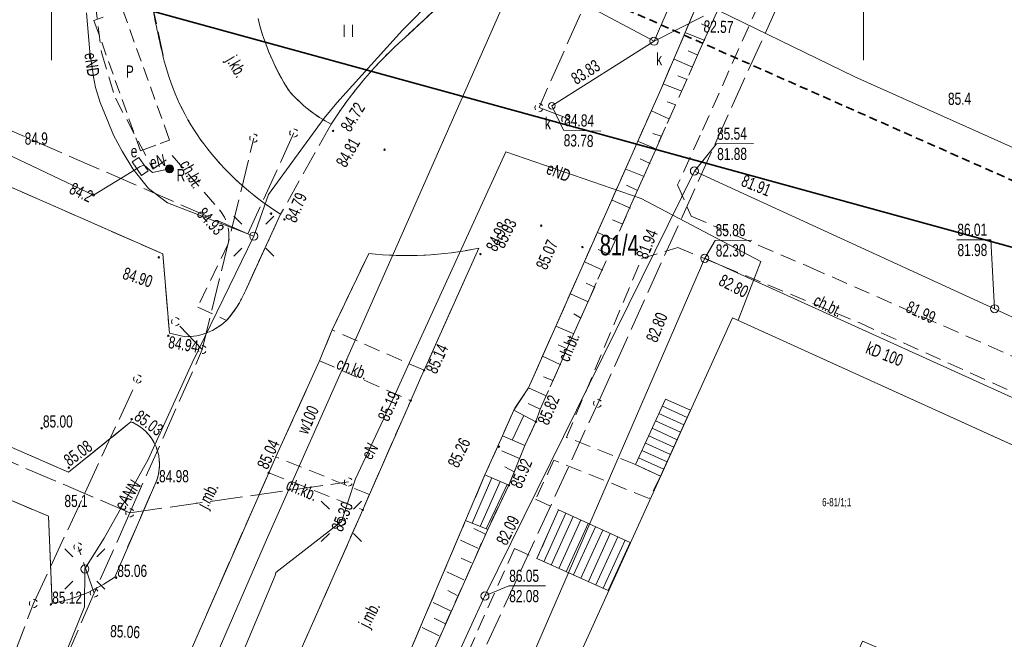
# Model space of a CAD drawing. Header units: metres. Extents: x -1013 to 1493497, y -5789518 to 1032.
# Tile 14 of 73: x -104 to -43, y -23 to 15. Entities that reach past the tile are written whole.
import ezdxf
from ezdxf.xclip import XClip

# ---------------------------------------------------------------- set-up
doc = ezdxf.new("R2010")
doc.units = ezdxf.units.M
doc.header["$MEASUREMENT"] = 0
doc.header["$XCLIPFRAME"] = 0
for name, pattern in [('2_BUBZ02', [1.75, 1.25, -0.5]), ('2_KTCR02', [1.5, 1, -0.5]), ('2_KTJZ01', [2, 1.5, -0.5]), ('2_PTTU', [1.5, 1, -0.5]), ('4_SUPE_P_01', [2.5, 2, -0.5]), ('4_SUPK_P_01', [2.5, 2, -0.5]), ('Przerywana długa', [0.78, 0.5, -0.28])]:
    doc.linetypes.add(name, pattern=pattern)
doc.layers.add('700-L Mapa 1_100 dwg', color=7, linetype='Continuous')
doc.layers.add('711-L Wymiary opisy', color=7, linetype='Continuous')
for name, color, linetype, lineweight in [('703-L Płaszczyzny podejścia 2D3', 152, 'Continuous', 30), ('703-L Płaszczyzny podejścia 2D38', 171, 'Continuous', 35), ('711-L Wymiary opisy1', 7, 'Continuous', 13), ('713-L Obiekty-budynki1', 7, 'Continuous', 13), ('ex_02_DXF_MZ_500_4_BUBZ_D_L_17', 9, 'Continuous', 18), ('ex_02_DXF_MZ_500_4_BUIB_E_T_37', 9, 'Continuous', 18), ('ex_02_DXF_MZ_500_4_BUIB_E_T_57', 9, 'Continuous', 18), ('ex_02_DXF_MZ_500_4_BUIB_L_97', 9, 'Continuous', 18), ('ex_02_DXF_MZ_500_4_BUIB_T_17', 9, 'Continuous', 18), ('ex_02_DXF_MZ_500_4_EGBB_L_17', 9, 'Continuous', 18), ('ex_02_DXF_MZ_500_4_EGBC_L_07', 9, 'Continuous', 18), ('ex_02_DXF_MZ_500_4_EGBE_L_37', 9, 'Continuous', 18), ('ex_02_DXF_MZ_500_4_K1_BDOT_T_117', 9, 'Continuous', 18), ('ex_02_DXF_MZ_500_4_K1_EGIB_T_17', 9, 'Continuous', 18), ('ex_02_DXF_MZ_500_4_KTCR_D_L_17', 9, 'Continuous', 18), ('ex_02_DXF_MZ_500_4_KTCR_E_T_17', 9, 'Continuous', 18), ('ex_02_DXF_MZ_500_4_KTCR_L_17', 9, 'Continuous', 18), ('ex_02_DXF_MZ_500_4_KTJZ_D_L_07', 9, 'Continuous', 18), ('ex_02_DXF_MZ_500_4_KTJZ_E_T_07', 9, 'Continuous', 18), ('ex_02_DXF_MZ_500_4_KTJZ_L_07', 9, 'Continuous', 18), ('ex_02_DXF_MZ_500_4_KTKR_D_L_07', 9, 'Continuous', 18), ('ex_02_DXF_MZ_500_4_KTKR_L_07', 9, 'Continuous', 18), ('ex_02_DXF_MZ_500_4_KTOK_L_57', 9, 'Continuous', 18), ('ex_02_DXF_MZ_500_4_Numery_dzialek7', 9, 'Continuous', 18), ('ex_02_DXF_MZ_500_4_Podzial_sekcyjny_krzyze7', 9, 'Continuous', 18), ('ex_02_DXF_MZ_500_4_PTTU_L_27', 9, 'Continuous', 18), ('ex_02_DXF_MZ_500_4_RTPW_T_07', 9, 'Continuous', 18), ('ex_02_DXF_MZ_500_4_RTPW_T_17', 9, 'Continuous', 18), ('ex_02_DXF_MZ_500_4_SUPE_D_L_31', 9, 'Continuous', 18), ('ex_02_DXF_MZ_500_4_SUPE_E_T_31', 9, 'Continuous', 18), ('ex_02_DXF_MZ_500_4_SUPE_L_31', 9, 'Continuous', 18), ('ex_02_DXF_MZ_500_4_SUPK_D_L_034', 9, 'Continuous', 18), ('ex_02_DXF_MZ_500_4_SUPK_D_L_434', 9, 'Continuous', 18), ('ex_02_DXF_MZ_500_4_SUPK_E_T_434', 9, 'Continuous', 18), ('ex_02_DXF_MZ_500_4_SUPM_T_07', 9, 'Continuous', 18), ('ex_02_DXF_MZ_500_4_SUPP_L_21', 9, 'Continuous', 18), ('ex_02_DXF_MZ_500_4_SUPP_L_434', 9, 'Continuous', 18), ('ex_02_DXF_MZ_500_4_SUPS_T_434', 9, 'Continuous', 18), ('ex_02_DXF_MZ_500_4_SUPW_D_L_05', 9, 'Continuous', 18), ('ex_02_DXF_MZ_500_4_SUPW_E_T_05', 9, 'Continuous', 18), ('ex_02_DXF_MZ_500_4_SUSM_D_T_07', 9, 'Continuous', 18), ('ex_02_DXF_MZ_500_4_SUSM_D_T_37', 9, 'Continuous', 18), ('ex_02_DXF_MZ_500_4_SUTE_T_01', 9, 'Continuous', 18), ('ex_02_DXF_MZ_500_4_SUTK_T_034', 9, 'Continuous', 18), ('ex_02_DXF_MZ_500_4_SUUE_E_T_27', 9, 'Continuous', 18), ('ex_02_DXF_MZ_500_4_SUUE_T_37', 9, 'Continuous', 18), ('ex_02_DXF_MZ_500_4_SUUK_D_T_234', 9, 'Continuous', 18), ('ex_02_DXF_MZ_500_4_SUUK_E_T_934', 9, 'Continuous', 18)]:
    doc.layers.add(name, color=color, linetype=linetype, lineweight=lineweight)
doc.styles.add('STYL_AUTOMATYCZNY_2', font='arial.ttf')
doc.styles.add('STYL_AUTOMATYCZNY_4', font='arial.ttf', dxfattribs={"width": 0.7})
doc.dimstyles.new('STYL_AUTOMATYCZNY__3', dxfattribs={"dimtxt": 0.25, "dimasz": 0.183575, "dimexe": 0.18, "dimexo": 0.04, "dimgap": 0, "dimtad": 1, "dimzin": 0, "dimdsep": 46, "dimtxsty": 'STYL_AUTOMATYCZNY_2', "dimblk": 'ARROWHEAD_8', "dimblk1": 'ARROWHEAD_8', "dimblk2": 'ARROWHEAD_8', "dimcen": 0.09, "dimclrd": 7, "dimclre": 7, "dimclrt": 7, "dimazin": 0, "dimtfac": 1, "dimtdec": 4, "dimtmove": 2, "dimatfit": 3, "dimfxl": 1, "dimtolj": 1, "dimtzin": 0, "dimarcsym": 0})

# ---------------------------------------------------------------- blocks, each defined once
blk = doc.blocks.new('*D60')
at = {"layer": '711-L Wymiary opisy1', "color": 7, "linetype": 'Continuous', "lineweight": 13}
for p, q in [((-23.688, -3.688), (-23.815, -3.738)), ((-23.688, -3.688), (-23.638, -3.815)), ((-23.983, -4.516), (-24.05, -4.396)), ((-23.983, -4.516), (-23.864, -4.449))]:
    blk.add_line(p, q, dxfattribs=at)
blk.add_arc((-18.286, -6.082), 5.908, 156.10081, 164.63157, dxfattribs=at)
at = {"layer": '711-L Wymiary opisy1', "color": 7, "lineweight": 13, "insert": (-25.573, -3.532), "char_height": 0.25, "attachment_point": 7, "rotation": 336.10081, "style": 'STYL_AUTOMATYCZNY_2'}
blk.add_mtext('\\A1;{\\pql;\\fArial|b0|i0|c238|p0;\\W1.000000;8,53°/15%}', dxfattribs=at)
blk = doc.blocks.new('ARROWHEAD_8')
at = {"color": 0, "linetype": 'Continuous', "lineweight": 0}
blk.add_line((0, 0), (-1, 0), dxfattribs=at)
at = {"color": 0, "linetype": 'Continuous', "lineweight": 0, "flags": 128}
blk.add_lwpolyline([(-0.525, 0.525), (0, 0), (-0.525, -0.525)], dxfattribs=at)
blk = doc.blocks.new('Rysunek_1_4', base_point=(-51.91, -72.413))
at = {"layer": 'ex_02_DXF_MZ_500_4_BUBZ_D_L_17', "color": 9, "linetype": '2_BUBZ02', "lineweight": 18}
for p, q in [((-71.816, -9.321), (-54.683, 29.226)), ((-72.08, -10.097), (-71.816, -9.321))]:
    blk.add_line(p, q, dxfattribs=at)
at = {"layer": 'ex_02_DXF_MZ_500_4_BUBZ_D_L_17', "color": 9, "linetype": 'Continuous', "lineweight": 18}
for p, q in [((-61.42, 14.175), (-61.899, 14.411)), ((-61.687, 13.373), (-62.849, 13.859)), ((-62.123, 12.484), (-62.704, 12.735)), ((-62.442, 11.732), (-63.57, 12.235)), ((-62.777, 10.98), (-63.341, 11.198)), ((-63.096, 10.263), (-64.206, 10.681)), ((-63.465, 9.425), (-63.994, 9.609)), ((-63.902, 8.553), (-64.961, 9.04)), ((-64.371, 7.477), (-64.883, 7.644)), ((-64.655, 6.691), (-65.766, 7.16)), ((-65.058, 5.802), (-65.656, 6.088)), ((-65.427, 4.999), (-66.554, 5.451)), ((-65.83, 4.145), (-66.496, 4.464)), ((-66.265, 3.051), (-67.393, 3.554)), ((-66.735, 2.077), (-67.367, 2.328)), ((-67.205, 1.086), (-68.281, 1.555)), ((-67.556, 0.197), (-68.257, 0.499)), ((-67.959, -0.76), (-69.052, -0.273)), ((-68.445, -1.819), (-68.992, -1.567)), ((-68.865, -2.708), (-69.958, -2.222)), ((-69.335, -3.699), (-69.745, -3.464)), ((-69.754, -4.69), (-70.864, -4.204)), ((-70.156, -5.613), (-70.72, -5.362)), ((-70.558, -6.587), (-71.686, -6.067)), ((-71.045, -7.561), (-71.609, -7.327)), ((-71.447, -8.501), (-72.541, -8.015)), ((-71.816, -9.321), (-72.568, -8.986)), ((-73.087, -12.366), (-74.178, -11.898)), ((-73.75, -14.007), (-72.76, -11.557)), ((-73.415, -13.178), (-73.996, -12.876)), ((-87.419, -44.514), (-75.05, -16.727)), ((-75.234, -17), (-75.908, -16.674)), ((-75.665, -17.876), (-76.728, -17.39)), ((-76.052, -18.794), (-76.693, -18.49)), ((-76.524, -19.83), (-77.56, -19.337)), ((-76.921, -20.795), (-77.509, -20.499)), ((-77.341, -21.743), (-78.413, -21.233)), ((-77.681, -22.517), (-78.355, -22.196)), ((-78.028, -23.291), (-79.085, -22.772))]:
    blk.add_line(p, q, dxfattribs=at)
at = {"layer": 'ex_02_DXF_MZ_500_4_BUIB_L_97', "color": 9, "linetype": 'Continuous', "lineweight": 18}
for p, q in [((-97.227, 14.457), (-97.51, 15.243)), ((-98.73, 14.804), (-99.29, 14.603)), ((-99.29, 14.603), (-98.953, 13.661)), ((-96.804, 13.279), (-97.086, 14.065)), ((-98.813, 13.268), (-98.533, 12.483)), ((-96.38, 12.101), (-96.663, 12.887)), ((-98.393, 12.09), (-98.112, 11.305)), ((-95.956, 10.923), (-96.239, 11.708)), ((-97.972, 10.912), (-97.692, 10.127)), ((-95.533, 9.745), (-95.815, 10.53)), ((-97.551, 9.734), (-97.271, 8.949)), ((-95.109, 8.567), (-95.392, 9.352)), ((-97.131, 8.556), (-96.85, 7.771)), ((-94.63, 7.233), (-94.968, 8.174)), ((-96.71, 7.378), (-96.43, 6.593)), ((-96.43, 6.593), (-95.488, 6.928)), ((-95.202, 7.03), (-94.63, 7.233))]:
    blk.add_line(p, q, dxfattribs=at)
at = {"layer": 'ex_02_DXF_MZ_500_4_BUIB_T_17', "color": 9, "linetype": 'Continuous', "lineweight": 18}
for radius in [0.25, 0.225, 0.2, 0.2, 0.175, 0.175, 0.15, 0.15, 0.125, 0.125, 0.1, 0.1, 0.075, 0.075, 0.05, 0.05, 0.025, 0.025, 0.00715, 0.00715]:
    blk.add_circle((-94.64, 5.473), radius, dxfattribs=at)
at = {"layer": 'ex_02_DXF_MZ_500_4_EGBB_L_17', "color": 9, "linetype": 'Continuous', "lineweight": 18}
for p, q in [((-83.59, -55.797), (-59.98, -3.697)), ((-59.98, -3.697), (-7.85, -27.397))]:
    blk.add_line(p, q, dxfattribs=at)
at = {"layer": 'ex_02_DXF_MZ_500_4_EGBC_L_07', "color": 9, "linetype": 'Continuous', "lineweight": 18}
for p, q in [((-83.59, -55.797), (-59.98, -3.697)), ((-59.98, -3.697), (-7.85, -27.397))]:
    blk.add_line(p, q, dxfattribs=at)
at = {"layer": 'ex_02_DXF_MZ_500_4_EGBE_L_37', "color": 9, "linetype": 'Continuous', "lineweight": 18}
for p, q in [((-64.103, -8.715), (-65.955, -12.735)), ((-62.558, -9.381), (-64.103, -8.715)), ((-62.971, -10.292), (-64.508, -9.595)), ((-64.406, -13.456), (-62.558, -9.381)), ((-62.764, -9.837), (-64.299, -9.141)), ((-62.558, -9.381), (-62.558, -9.381)), ((-63.177, -10.747), (-64.718, -10.049)), ((-63.384, -11.203), (-64.927, -10.503)), ((-63.797, -12.113), (-65.345, -11.411)), ((-63.59, -11.658), (-65.136, -10.957)), ((-64.003, -12.569), (-65.555, -11.865)), ((-64.21, -13.024), (-65.764, -12.319)), ((-65.955, -12.735), (-64.406, -13.456)), ((-72.02, -18.527), (-70.69, -15.527)), ((-70.235, -15.734), (-71.591, -18.719)), ((-70.69, -15.527), (-70.69, -15.527)), ((-70.69, -15.527), (-66.29, -17.527)), ((-69.779, -15.941), (-71.135, -18.923)), ((-69.324, -16.148), (-70.678, -19.127)), ((-68.869, -16.355), (-70.222, -19.332)), ((-68.414, -16.562), (-69.766, -19.536)), ((-67.959, -16.769), (-69.309, -19.74)), ((-67.503, -16.975), (-68.853, -19.944)), ((-67.048, -17.182), (-68.397, -20.148)), ((-66.593, -17.389), (-67.94, -20.353)), ((-66.29, -17.527), (-67.64, -20.487)), ((-67.64, -20.487), (-72.02, -18.527))]:
    blk.add_line(p, q, dxfattribs=at)
at = {"layer": 'ex_02_DXF_MZ_500_4_K1_BDOT_T_117', "color": 9, "linetype": 'Continuous', "lineweight": 18}
for p, q in [((-83.891, 13.602), (-83.891, 14.352)), ((-83.366, 13.602), (-83.366, 14.352))]:
    blk.add_line(p, q, dxfattribs=at)
at = {"layer": 'ex_02_DXF_MZ_500_4_KTCR_D_L_17', "color": 9, "linetype": '2_KTCR02', "lineweight": 18}
for p, q in [((-50.422, 33.426), (-61.961, 7.553)), ((-71.816, -9.321), (-54.683, 29.226)), ((-61.961, 7.553), (-63.36, 4.483)), ((-94.48, 6.293), (-91.568, 2.96)), ((-63.36, 4.483), (-62.526, 2.558)), ((-87.805, 2.684), (-89.964, -2.033)), ((-62.526, 2.558), (-55.224, -0.581)), ((-91.034, 0.855), (-92.901, -3.039)), ((-65.578, -0.043), (-63.343, 0.634)), ((-63.343, 0.634), (-52.19, -3.998)), ((-70.195, -11.058), (-65.578, -0.043)), ((-55.224, -0.581), (-24.366, -14.145)), ((-92.901, -3.039), (-91.131, -3.858)), ((-52.19, -3.998), (-39.327, -9.795)), ((-65.955, -12.735), (-70.195, -11.058)), ((-70.973, -12.466), (-72.1, -14.877)), ((-65.113, -14.823), (-70.973, -12.466)), ((-65.955, -12.735), (-64.406, -13.456)), ((-64.406, -13.456), (-65.113, -14.823)), ((-72.1, -14.877), (-70.69, -15.527)), ((-70.69, -15.527), (-72.02, -18.527)), ((-87.419, -44.514), (-75.05, -16.727)), ((-73.41, -17.907), (-76.56, -24.977)), ((-73.41, -17.907), (-72.02, -18.527))]:
    blk.add_line(p, q, dxfattribs=at)
for centre, radius, start, end in [((-38.4, 26.122), 58.269, 190.13076, 193.91038), ((-80.677, 15.781), 14.746, 194.39848, 216.49532), ((-78.62, 17.46), 17.398, 216.91226, 238.13515), ((-93.49, 1.352), 2.506, 348.56533, 39.92146), ((-95.858, 0.449), 6.395, 317.66025, 337.16586)]:
    blk.add_arc(centre, radius, start, end, dxfattribs=at)
at = {"layer": 'ex_02_DXF_MZ_500_4_KTCR_L_17', "color": 9, "linetype": '2_KTCR02', "lineweight": 18}
for p, q in [((-99.22, 15.733), (-98.81, 12.573)), ((-98.81, 12.573), (-97.97, 9.833)), ((-97.97, 9.833), (-95.66, 5.453)), ((-95.66, 5.453), (-94.48, 6.293)), ((-84.62, -4.447), (-85.4, -6.347)), ((-78.96, -6.927), (-84.62, -4.447)), ((-85.4, -6.347), (-79.79, -8.797)), ((-79.79, -8.797), (-78.96, -6.927)), ((-71.816, -9.321), (-72.08, -10.097)), ((-72.08, -10.097), (-72.76, -11.557)), ((-72.76, -11.557), (-73.75, -14.007)), ((-88.09, -12.267), (-88.53, -13.237)), ((-82.33, -14.577), (-88.09, -12.267)), ((-88.53, -13.237), (-82.74, -15.527)), ((-73.75, -14.007), (-75.05, -16.727)), ((-82.74, -15.527), (-82.33, -14.577))]:
    blk.add_line(p, q, dxfattribs=at)
at = {"layer": 'ex_02_DXF_MZ_500_4_KTJZ_D_L_07', "color": 9, "linetype": '2_KTJZ01', "lineweight": 18}
for p, q in [((-64.401, 10.351), (-59.51, 21.768)), ((-80.159, 13.54), (-73.71, 19.563)), ((-95.76, 15.873), (-94.959, 12.114)), ((-72.54, -8.017), (-64.401, 10.351)), ((-84.683, 8.223), (-87.805, 2.684)), ((-89.964, -2.033), (-87.805, 2.684)), ((-84.62, -4.447), (-82.373, 0.265)), ((-75.602, 0.591), (-78.96, -6.927)), ((-94.64, -4.647), (-93.653, -4.862)), ((-83.632, -33.177), (-76.41, -16.187))]:
    blk.add_line(p, q, dxfattribs=at)
for centre, radius, start, end in [((-74.995, 18.176), 14.603, 193.93711, 212.73235), ((-63.534, -5.188), 25.043, 131.5967, 147.62054), ((-80.677, 15.781), 14.746, 194.39848, 216.49532), ((-80.629, 16.008), 8.777, 220.7346, 242.49031), ((-78.62, 17.46), 17.398, 216.91226, 238.13515), ((-79.983, 21.133), 21.004, 263.46485, 282.03984), ((-95.858, 0.449), 6.395, 317.43433, 337.16547), ((-93.622, -1.262), 3.6, 269.50329, 313.41035)]:
    blk.add_arc(centre, radius, start, end, dxfattribs=at)
at = {"layer": 'ex_02_DXF_MZ_500_4_KTJZ_L_07', "color": 9, "linetype": '2_KTJZ01', "lineweight": 18}
for p, q in [((-118.34, 10.493), (-95.05, 0.233)), ((-95.05, 0.233), (-94.64, -4.647)), ((-134, -2.477), (-102.085, -15.91)), ((-100.85, -13.197), (-124.23, -3.087)), ((-84.62, -4.447), (-85.4, -6.347)), ((-85.4, -6.347), (-88.09, -12.267)), ((-79.79, -8.797), (-78.96, -6.927)), ((-72.54, -8.017), (-73.45, -9.387)), ((-82.33, -14.577), (-79.79, -8.797)), ((-73.45, -9.387), (-74.14, -10.977)), ((-97.01, -10.097), (-100.85, -13.197)), ((-74.14, -10.977), (-75.22, -13.377)), ((-88.09, -12.267), (-88.53, -13.237)), ((-88.53, -13.237), (-95.53, -29.207)), ((-98.01, -19.667), (-95.48, -13.837)), ((-75.22, -13.377), (-76.41, -16.187)), ((-82.74, -15.527), (-82.33, -14.577)), ((-89.96, -31.847), (-82.74, -15.527)), ((-102.085, -15.91), (-101.87, -21.287))]:
    blk.add_line(p, q, dxfattribs=at)
for centre, radius, start, end in [((-98.091, -12.722), 2.839, 336.88514, 67.61291), ((-103.593, -11.772), 9.67, 280.26602, 305.2685)]:
    blk.add_arc(centre, radius, start, end, dxfattribs=at)
at = {"layer": 'ex_02_DXF_MZ_500_4_KTKR_D_L_07', "color": 9, "linetype": 'Continuous', "lineweight": 18}
for p, q in [((-59.51, 21.768), (-64.401, 10.351)), ((-80.159, 13.54), (-73.71, 19.563)), ((-64.401, 10.351), (-72.54, -8.017)), ((-87.805, 2.684), (-89.964, -2.033)), ((-84.62, -4.447), (-82.373, 0.265)), ((-75.602, 0.591), (-78.96, -6.927)), ((-93.653, -4.862), (-94.64, -4.647)), ((-72.54, -8.017), (-73.45, -9.387)), ((-74.14, -10.977), (-75.22, -13.377)), ((-76.41, -16.187), (-83.632, -33.177))]:
    blk.add_line(p, q, dxfattribs=at)
for centre, radius, start, end in [((-38.4, 26.122), 58.269, 190.13076, 193.91038), ((-74.995, 18.176), 14.603, 193.93711, 212.73235), ((-63.534, -5.188), 25.043, 131.5967, 147.62054), ((-80.677, 15.781), 14.746, 194.39848, 216.49532), ((-80.629, 16.008), 8.777, 220.7346, 242.49031), ((-78.62, 17.46), 17.398, 216.91226, 238.13515), ((-79.983, 21.133), 21.004, 263.46485, 282.03984), ((-95.858, 0.449), 6.395, 317.43433, 337.16547), ((-93.622, -1.262), 3.6, 269.50329, 313.41035)]:
    blk.add_arc(centre, radius, start, end, dxfattribs=at)
at = {"layer": 'ex_02_DXF_MZ_500_4_KTKR_L_07', "color": 9, "linetype": 'Continuous', "lineweight": 18}
for p, q in [((-95.05, 0.233), (-118.34, 10.493)), ((-94.64, -4.647), (-95.05, 0.233)), ((-102.085, -15.91), (-134, -2.477)), ((-124.23, -3.087), (-100.85, -13.197)), ((-88.09, -12.267), (-85.4, -6.347)), ((-79.79, -8.797), (-82.33, -14.577)), ((-100.85, -13.197), (-97.01, -10.097)), ((-95.53, -29.207), (-88.53, -13.237)), ((-95.48, -13.837), (-98.01, -19.667)), ((-82.74, -15.527), (-89.96, -31.847)), ((-101.87, -21.287), (-102.085, -15.91))]:
    blk.add_line(p, q, dxfattribs=at)
for centre, radius, start, end in [((-98.091, -12.722), 2.839, 336.88514, 67.61291), ((-103.593, -11.772), 9.67, 280.26602, 305.2685)]:
    blk.add_arc(centre, radius, start, end, dxfattribs=at)
at = {"layer": 'ex_02_DXF_MZ_500_4_KTOK_L_57', "color": 9, "linetype": 'Continuous', "lineweight": 18}
for p, q in [((-74.14, -10.977), (-73.45, -9.387)), ((-72.08, -10.097), (-73.45, -9.387)), ((-73.541, -11.229), (-72.826, -9.711)), ((-72.76, -11.557), (-72.08, -10.097)), ((-72.76, -11.557), (-74.14, -10.977)), ((-76.41, -16.187), (-75.22, -13.377)), ((-75.997, -16.351), (-74.797, -13.558)), ((-75.515, -16.542), (-74.288, -13.776)), ((-73.75, -14.007), (-75.22, -13.377)), ((-75.136, -16.693), (-73.857, -13.961)), ((-73.75, -14.007), (-75.05, -16.727)), ((-75.05, -16.727), (-76.41, -16.187))]:
    blk.add_line(p, q, dxfattribs=at)
at = {"layer": 'ex_02_DXF_MZ_500_4_Podzial_sekcyjny_krzyze7', "color": 9, "linetype": 'Continuous', "lineweight": 18}
for p, q in [((-101.91, 12.173), (-101.91, 17.173)), ((-51.91, 12.173), (-51.91, 17.173))]:
    blk.add_line(p, q, dxfattribs=at)
at = {"layer": 'ex_02_DXF_MZ_500_4_PTTU_L_27', "color": 9, "linetype": '2_PTTU', "lineweight": 18}
blk.add_line((-73.71, 19.563), (-80.159, 13.54), dxfattribs=at)
for centre, radius, start, end in [((-75.185, 18.089), 14.396, 193.50074, 212.67936), ((-63.534, -5.188), 25.043, 131.5967, 147.62054), ((-80.75, 15.832), 8.565, 220.09093, 242.66447)]:
    blk.add_arc(centre, radius, start, end, dxfattribs=at)
at = {"layer": 'ex_02_DXF_MZ_500_4_RTPW_T_17', "color": 9, "linetype": 'Continuous', "lineweight": 18}
for centre in [(-84.564, 7.809), (-81.397, 6.654), (-88.389, 2.714), (-87.561, 2.361), (-71.755, 1.975), (-69.219, 0.653), (-95.3, 0.023), (-75.495, 0.226), (-94.71, -4.807), (-78.96, -6.927), (-79.79, -8.797), (-96.97, -9.947), (-72.08, -10.097), (-102.51, -10.497), (-74.361, -11.631), (-100.84, -12.927), (-88.53, -13.237), (-95.36, -13.867), (-73.75, -14.007), (-82.74, -15.527), (-97.93, -19.697), (-101.94, -21.347)]:
    blk.add_circle(centre, 0.045, dxfattribs=at)
at = {"layer": 'ex_02_DXF_MZ_500_4_SUPE_D_L_31', "color": 9, "linetype": 'Continuous', "lineweight": 18}
for p, q in [((-72.285, 22.172), (-80.298, 14.014)), ((-99.551, 12.689), (-99.757, 15.078)), ((-80.298, 14.014), (-84.327, 9.546)), ((-99.32, 11.14), (-99.551, 12.689)), ((-99.185, 10.481), (-99.32, 11.14)), ((-98.908, 9.553), (-99.185, 10.481)), ((-98.471, 8.516), (-98.908, 9.553)), ((-84.327, 9.546), (-85.121, 8.59)), ((-98.084, 7.549), (-98.471, 8.516)), ((-85.121, 8.59), (-88.548, 3.885)), ((-97.547, 6.572), (-98.084, 7.549)), ((-96.89, 5.477), (-97.547, 6.572)), ((-79.874, -6.454), (-73.925, 6.519)), ((-73.925, 6.519), (-65.604, 3.657)), ((-95.931, 4.264), (-96.89, 5.477)), ((-94.765, 3.382), (-95.931, 4.264)), ((-88.548, 3.885), (-89.45, 1.329)), ((-65.604, 3.657), (-58.246, -0.222)), ((-89.45, 1.329), (-94.765, 3.382)), ((-89.45, 1.329), (-93.245, -6.479)), ((-58.246, -0.222), (-59.631, -3.852)), ((-93.245, -6.479), (-95.944, -12.418)), ((-80.839, -8.631), (-79.874, -6.454)), ((-83.194, -13.618), (-80.839, -8.631)), ((-95.944, -12.418), (-98.65, -17.278)), ((-84.056, -16.235), (-83.194, -13.618)), ((-88.094, -19.373), (-84.056, -16.235)), ((-98.65, -17.278), (-99.847, -19.166)), ((-99.847, -19.166), (-99.88, -21.507)), ((-88.123, -19.564), (-88.094, -19.373)), ((-93.848, -33.165), (-88.123, -19.564)), ((-99.88, -21.507), (-102.848, -28.888))]:
    blk.add_line(p, q, dxfattribs=at)
at = {"layer": 'ex_02_DXF_MZ_500_4_SUPE_L_31', "color": 9, "linetype": 'Continuous', "lineweight": 18}
for p, q in [((-99.31, 3.863), (-107.16, 7.573)), ((-96.57, 5.543), (-99.31, 3.863)), ((-96.443, 5.626), (-96.57, 5.543)), ((-96.2, 5.703), (-96.443, 5.626)), ((-95.69, 5.255), (-96.2, 5.703)), ((-94.64, 5.473), (-95.69, 5.255))]:
    blk.add_line(p, q, dxfattribs=at)
at = {"layer": 'ex_02_DXF_MZ_500_4_SUPK_D_L_034', "color": 9, "linetype": 'Continuous', "lineweight": 18}
blk.add_circle((-71.105, 9.349), 0.204, dxfattribs=at)
at = {"layer": 'ex_02_DXF_MZ_500_4_SUPK_D_L_434', "color": 9, "linetype": 'Continuous', "lineweight": 18}
for p, q in [((-64.812, 13.333), (-57.844, 29.364)), ((-74.339, 18.427), (-64.812, 13.333)), ((-64.812, 13.333), (-71.105, 9.349)), ((-75.22, -20.827), (-62.326, 5.34)), ((-62.326, 5.34), (-43.845, -3.141)), ((-62.31, 0.21), (-62.33, 0.21)), ((-81.695, -46.191), (-61.688, -0.036)), ((-61.688, -0.036), (-33.867, -12.631)), ((-43.845, -3.141), (-25.863, -11.665)), ((-75.22, -20.827), (-81.06, -33.447))]:
    blk.add_line(p, q, dxfattribs=at)
at = {"layer": 'ex_02_DXF_MZ_500_4_SUPM_T_07', "color": 9, "linetype": 'Continuous', "lineweight": 18}
for centre, start, end in [((-86.98, 7.683), 30.0857, 90.18047), ((-86.98, 7.683), 149.40637, 210.48089), ((-86.98, 7.683), 269.33329, 330.34124), ((-96.596, -7.465), 30.0857, 90.18047), ((-96.596, -7.465), 149.40637, 210.48089), ((-96.596, -7.465), 269.33329, 330.34124), ((-68.283, -8.963), 149.40637, 210.48089), ((-68.283, -8.963), 269.33329, 330.34124), ((-68.283, -8.963), 30.0857, 90.18047), ((-103.01, -21.287), 149.40637, 210.48089), ((-103.01, -21.287), 30.0857, 90.18047), ((-103.01, -21.287), 269.33329, 330.34124)]:
    blk.add_arc(centre, 0.25, start, end, dxfattribs=at)
at = {"layer": 'ex_02_DXF_MZ_500_4_SUPP_L_21', "color": 9, "linetype": '4_SUPE_P_01', "lineweight": 18}
for p, q in [((-68.28, -8.967), (-56.799, 16.412)), ((-89.808, 1.467), (-104.47, 7.853)), ((-86.98, 7.683), (-89.808, 1.467)), ((-103.01, -21.292), (-96.598, -7.486)), ((-75.1, -23.797), (-68.28, -8.967)), ((-106.94, -31.58), (-103.01, -21.292))]:
    blk.add_line(p, q, dxfattribs=at)
at = {"layer": 'ex_02_DXF_MZ_500_4_SUPP_L_434', "color": 9, "linetype": '4_SUPK_P_01', "lineweight": 18}
for p, q in [((-68.33, 17.293), (-71.89, 9.243)), ((-71.89, 9.243), (-70.014, 8.533)), ((-92.621, -5.655), (-89.45, 7.363)), ((-92.621, -5.655), (-94.26, -3.937)), ((-97.08, -15.707), (-92.621, -5.655)), ((-110.37, -10.017), (-97.08, -15.707)), ((-97.08, -15.707), (-83.62, -13.807)), ((-97.08, -15.707), (-99.266, -20.648)), ((-99.266, -20.648), (-100.269, -17.809)), ((-99.266, -20.648), (-101.069, -24.771))]:
    blk.add_line(p, q, dxfattribs=at)
at = {"layer": 'ex_02_DXF_MZ_500_4_SUPS_T_434', "color": 9, "linetype": 'Continuous', "lineweight": 18}
for centre, start, end in [((-71.89, 9.243), 149.40637, 210.48089), ((-71.89, 9.243), 269.33329, 330.34124), ((-71.89, 9.243), 30.0857, 90.18047), ((-70.24, 8.523), 149.40637, 210.48089), ((-70.24, 8.523), 30.0857, 90.18047), ((-70.24, 8.523), 269.33329, 330.34124), ((-89.45, 7.363), 149.40637, 210.48089), ((-89.45, 7.363), 30.0857, 90.18047), ((-89.45, 7.363), 269.33329, 330.34124), ((-94.26, -3.937), 149.40637, 210.48089), ((-94.26, -3.937), 269.33329, 330.34124), ((-94.26, -3.937), 30.0857, 90.18047), ((-92.621, -5.655), 30.0857, 90.18047), ((-92.621, -5.655), 149.40637, 210.48089), ((-92.621, -5.655), 269.33329, 330.34124), ((-83.62, -13.807), 149.40637, 210.48089), ((-83.62, -13.807), 269.33329, 330.34124), ((-83.62, -13.807), 30.0857, 90.18047), ((-97.08, -15.707), 149.40637, 210.48089), ((-97.08, -15.707), 30.0857, 90.18047), ((-97.08, -15.707), 269.33329, 330.34124), ((-100.269, -17.809), 30.0857, 90.18047), ((-100.269, -17.809), 149.40637, 210.48089), ((-100.269, -17.809), 269.33329, 330.34124), ((-99.266, -20.648), 149.40637, 210.48089), ((-99.266, -20.648), 30.0857, 90.18047), ((-99.267, -20.648), 269.33329, 330.34124)]:
    blk.add_arc(centre, 0.25, start, end, dxfattribs=at)
at = {"layer": 'ex_02_DXF_MZ_500_4_SUPW_D_L_05', "color": 9, "linetype": 'Continuous', "lineweight": 18}
for p, q in [((-71.923, 20.524), (-77.987, 6.72)), ((-52.456, 11.14), (-62.782, 16.178)), ((-37.126, 4.277), (-52.456, 11.14)), ((-77.987, 6.72), (-83.332, -5.369)), ((-83.332, -5.369), (-88.609, -17.237)), ((-88.609, -17.237), (-94.396, -30.589))]:
    blk.add_line(p, q, dxfattribs=at)
at = {"layer": 'ex_02_DXF_MZ_500_4_SUSM_D_T_07', "color": 9, "linetype": 'Continuous', "lineweight": 18}
for p, q in [((-90.192, 2.071), (-90.687, 2.566)), ((-88.707, 2.071), (-88.212, 2.566)), ((-90.192, 0.586), (-90.687, 0.091)), ((-88.707, 0.586), (-88.212, 0.091)), ((-84.798, -15.492), (-85.293, -14.997)), ((-83.313, -15.492), (-82.818, -14.997)), ((-84.798, -16.977), (-85.293, -17.472)), ((-83.313, -16.977), (-82.818, -17.472)), ((-100.589, -18.424), (-101.084, -17.929)), ((-99.104, -18.424), (-98.609, -17.929)), ((-100.589, -19.909), (-101.084, -20.404)), ((-99.104, -19.909), (-98.609, -20.404))]:
    blk.add_line(p, q, dxfattribs=at)
at = {"layer": 'ex_02_DXF_MZ_500_4_SUSM_D_T_37', "color": 9, "linetype": 'Continuous', "lineweight": 18}
for centre in [(-89.45, 1.329), (-84.056, -16.235), (-99.847, -19.166)]:
    blk.add_circle(centre, 0.25, dxfattribs=at)
at = {"layer": 'ex_02_DXF_MZ_500_4_SUTE_T_01', "color": 9, "linetype": 'Continuous', "lineweight": 18}
blk.add_circle((-99.31, 3.863), 0.0625, dxfattribs=at)
at = {"layer": 'ex_02_DXF_MZ_500_4_SUTK_T_034', "color": 9, "linetype": 'Continuous', "lineweight": 18}
for p, q in [((-64.812, 13.333), (-61.773, 14.875)), ((-71.105, 9.349), (-70.384, 7.864)), ((-70.384, 7.864), (-68.078, 7.799)), ((-62.326, 5.34), (-60.958, 7.01)), ((-60.958, 7.01), (-58.678, 7.026)), ((-61.688, -0.036), (-61.046, 1.069)), ((-61.046, 1.069), (-58.793, 1.085)), ((-46.165, 1.093), (-44.075, 1.108)), ((-43.845, -3.141), (-44.075, 1.108)), ((-75.22, -20.827), (-73.754, -20.211)), ((-73.754, -20.211), (-71.501, -20.211))]:
    blk.add_line(p, q, dxfattribs=at)
at = {"layer": 'ex_02_DXF_MZ_500_4_SUUE_T_37', "color": 9, "linetype": 'Continuous', "lineweight": 18}
for p, q in [((-96.517, 6.181), (-96.931, 5.9)), ((-95.956, 5.353), (-96.517, 6.181)), ((-96.931, 5.9), (-96.369, 5.072)), ((-96.369, 5.072), (-95.956, 5.353))]:
    blk.add_line(p, q, dxfattribs=at)
at = {"layer": 'ex_02_DXF_MZ_500_4_SUUK_D_T_234', "color": 9, "linetype": 'Continuous', "lineweight": 18}
for centre in [(-64.812, 13.333), (-62.326, 5.34), (-61.688, -0.036), (-43.845, -3.141), (-75.22, -20.827)]:
    blk.add_circle(centre, 0.25, dxfattribs=at)
at = {"layer": 'ex_02_DXF_MZ_500_4_BUIB_E_T_37', "color": 9, "linetype": 'Continuous', "lineweight": 18, "insert": (-94.202, 5.464), "char_height": 0.75, "attachment_point": 1, "style": 'STYL_AUTOMATYCZNY_4'}
blk.add_mtext('\\A1;{\\pql;\\fArial|b0|i0|c238|p0;\\W0.700000;R}', dxfattribs=at)
at = {"layer": 'ex_02_DXF_MZ_500_4_BUIB_E_T_57', "color": 9, "linetype": 'Continuous', "lineweight": 18, "insert": (-97.324, 11.465), "char_height": 0.75, "attachment_point": 4, "style": 'STYL_AUTOMATYCZNY_4'}
blk.add_mtext('\\A1;{\\pql;\\fArial|b0|i0|c238|p0;\\W0.700000;P}', dxfattribs=at)
at = {"layer": 'ex_02_DXF_MZ_500_4_K1_EGIB_T_17', "color": 9, "linetype": 'Continuous', "lineweight": 18, "insert": (-54.462, -15.097), "char_height": 0.5, "attachment_point": 4, "style": 'STYL_AUTOMATYCZNY_4'}
blk.add_mtext('\\A1;{\\pql;\\fArial|b0|i0|c238|p0;\\W0.700000;6-81/1;1}', dxfattribs=at)
at = {"layer": 'ex_02_DXF_MZ_500_4_KTCR_E_T_17', "color": 9, "linetype": 'Continuous', "lineweight": 18, "char_height": 0.75, "attachment_point": 4, "style": 'STYL_AUTOMATYCZNY_4'}
for s, insert, rotation in [('\\A1;{\\pql;\\fArial|b0|i0|c238|p0;\\W0.700000;ch.bt.}', (-93.723, 5.931), 299.65143), ('\\A1;{\\pql;\\fArial|b0|i0|c238|p0;\\W0.700000;ch.bt.}', (-54.905, -2.562), 333.83768), ('\\A1;{\\pql;\\fArial|b0|i0|c238|p0;\\W0.700000;ch.bt.}', (-70.404, -6.324), 67.20312), ('\\A1;{\\pql;\\fArial|b0|i0|c238|p0;\\W0.700000;ch.kb.}', (-84.287, -6.463), 338.19859), ('\\A1;{\\pql;\\fArial|b0|i0|c238|p0;\\W0.700000;ch.kb.}', (-87.388, -13.911), 337.44275)]:
    blk.add_mtext(s, dxfattribs=dict(at, insert=insert, rotation=rotation))
at = {"layer": 'ex_02_DXF_MZ_500_4_KTJZ_E_T_07', "color": 9, "linetype": 'Continuous', "lineweight": 18, "char_height": 0.75, "attachment_point": 7, "style": 'STYL_AUTOMATYCZNY_4'}
for s, insert, rotation in [('\\A1;{\\pql;\\fArial|b0|i0|c238|p0;\\W0.700000;j.kb.}', (-91.372, 12.054), 300.618), ('\\A1;{\\pql;\\fArial|b0|i0|c238|p0;\\W0.700000;j.mb.}', (-92.114, -15.627), 62.7311), ('\\A1;{\\pql;\\fArial|b0|i0|c238|p0;\\W0.700000;j.mb.}', (-82.164, -22.96), 62.7311)]:
    blk.add_mtext(s, dxfattribs=dict(at, insert=insert, rotation=rotation))
at = {"layer": 'ex_02_DXF_MZ_500_4_Numery_dzialek7', "color": 9, "linetype": 'Continuous', "lineweight": 18, "insert": (-68.15, 1.407), "char_height": 1.26, "attachment_point": 1, "style": 'STYL_AUTOMATYCZNY_4'}
blk.add_mtext('\\A1;{\\pql;\\fArial|b0|i0|c238|p0;\\W0.700000;81/4}', dxfattribs=at)
at = {"layer": 'ex_02_DXF_MZ_500_4_RTPW_T_07', "color": 9, "linetype": 'Continuous', "lineweight": 18, "char_height": 0.75, "attachment_point": 1, "rotation": 0.40305, "style": 'STYL_AUTOMATYCZNY_4'}
for s, insert in [('\\A1;{\\pql;\\fArial|b0|i0|c238|p0;\\W0.700000;85.4}', (-46.719, 10.16)), ('\\A1;{\\pql;\\fArial|b0|i0|c238|p0;\\W0.700000;84.9}', (-103.556, 7.71)), ('\\A1;{\\pql;\\fArial|b0|i0|c238|p0;\\W0.700000;85.1}', (-101.109, -14.605))]:
    blk.add_mtext(s, dxfattribs=dict(at, insert=insert))
at = {"layer": 'ex_02_DXF_MZ_500_4_RTPW_T_17', "color": 9, "linetype": 'Continuous', "lineweight": 18, "char_height": 0.75, "style": 'STYL_AUTOMATYCZNY_4'}
for s, insert, attachment_point, rotation in [('\\A1;{\\pql;\\fArial|b0|i0|c238|p0;\\W0.700000;84.72}', (-84.153, 8.073), 1, 58.84139), ('\\A1;{\\pql;\\fArial|b0|i0|c238|p0;\\W0.700000;84.81}', (-84.105, 5.684), 4, 60.26182), ('\\A1;{\\pql;\\fArial|b0|i0|c238|p0;\\W0.700000;84.79}', (-87.55, 2.389), 1, 67.47103), ('\\A1;{\\pql;\\fArial|b0|i0|c238|p0;\\W0.700000;84.93}', (-92.746, 2.911), 4, 313.31712), ('\\A1;{\\pql;\\fArial|b0|i0|c238|p0;\\W0.700000;84.98}', (-75.197, 0.652), 1, 63.66345), ('\\A1;{\\pql;\\fArial|b0|i0|c238|p0;\\W0.700000;85.03}', (-74.391, 0.686), 4, 63.18705), ('\\A1;{\\pql;\\fArial|b0|i0|c238|p0;\\W0.700000;85.07}', (-71.419, -0.802), 7, 66.44063), ('\\A1;{\\pql;\\fArial|b0|i0|c238|p0;\\W0.700000;84.90}', (-97.344, -0.564), 1, 341.58839), ('\\A1;{\\pql;\\fArial|b0|i0|c238|p0;\\W0.700000;84.94}', (-94.63, -4.812), 1, 350.61637), ('\\A1;{\\pql;\\fArial|b0|i0|c238|p0;\\W0.700000;85.14}', (-78.897, -6.9), 1, 65.40684), ('\\A1;{\\pql;\\fArial|b0|i0|c238|p0;\\W0.700000;85.19}', (-81.849, -9.832), 1, 66.06595), ('\\A1;{\\pql;\\fArial|b0|i0|c238|p0;\\W0.700000;85.82}', (-72.018, -10.07), 1, 66.87497), ('\\A1;{\\pql;\\fArial|b0|i0|c238|p0;\\W0.700000;85.03}', (-96.878, -9.941), 7, 323.98647), ('\\A1;{\\pql;\\fArial|b0|i0|c238|p0;\\W0.700000;85.08}', (-100.784, -12.885), 7, 36.29717), ('\\A1;{\\pql;\\fArial|b0|i0|c238|p0;\\W0.700000;85.04}', (-88.594, -13.093), 7, 65.20873), ('\\A1;{\\pql;\\fArial|b0|i0|c238|p0;\\W0.700000;85.26}', (-76.864, -12.999), 7, 64.58219), ('\\A1;{\\pql;\\fArial|b0|i0|c238|p0;\\W0.700000;85.92}', (-73.688, -13.98), 1, 66.9727), ('\\A1;{\\pql;\\fArial|b0|i0|c238|p0;\\W0.700000;85.30}', (-84.707, -16.642), 1, 67.49789)]:
    blk.add_mtext(s, dxfattribs=dict(at, insert=insert, attachment_point=attachment_point, rotation=rotation))
at = {"layer": 'ex_02_DXF_MZ_500_4_RTPW_T_17', "color": 9, "linetype": 'Continuous', "lineweight": 18, "char_height": 0.75, "attachment_point": 7, "style": 'STYL_AUTOMATYCZNY_4'}
for s, insert in [('\\A1;{\\pql;\\fArial|b0|i0|c238|p0;\\W0.700000;85.00}', (-102.43, -10.467)), ('\\A1;{\\pql;\\fArial|b0|i0|c238|p0;\\W0.700000;84.98}', (-95.28, -13.837)), ('\\A1;{\\pql;\\fArial|b0|i0|c238|p0;\\W0.700000;85.06}', (-97.85, -19.667)), ('\\A1;{\\pql;\\fArial|b0|i0|c238|p0;\\W0.700000;85.12}', (-101.86, -21.317))]:
    blk.add_mtext(s, dxfattribs=dict(at, insert=insert))
at = {"layer": 'ex_02_DXF_MZ_500_4_SUPE_E_T_31', "color": 9, "linetype": 'Continuous', "lineweight": 18, "char_height": 0.75, "style": 'STYL_AUTOMATYCZNY_4'}
for s, insert, attachment_point, rotation in [('\\A1;{\\pql;\\fArial|b0|i0|c238|p0;\\W0.700000;eND}', (-99.524, 12.618), 4, 278.676), ('\\A1;{\\pql;\\fArial|b0|i0|c238|p0;\\W0.700000;eN}', (-95.746, 5.458), 7, 12.42593), ('\\A1;{\\pql;\\fArial|b0|i0|c238|p0;\\W0.700000;eND}', (-71.367, 5.541), 4, 338.09277), ('\\A1;{\\pql;\\fArial|b0|i0|c238|p0;\\W0.700000;eN }', (-82.544, -12.323), 4, 60.82321), ('\\A1;{\\pql;\\fArial|b0|i0|c238|p0;\\W0.700000;eANN }', (-97.751, -15.43), 4, 56.71324)]:
    blk.add_mtext(s, dxfattribs=dict(at, insert=insert, attachment_point=attachment_point, rotation=rotation))
at = {"layer": 'ex_02_DXF_MZ_500_4_SUPK_E_T_434', "color": 9, "linetype": 'Continuous', "lineweight": 18, "insert": (-51.698, -5.51), "char_height": 0.75, "attachment_point": 4, "rotation": 338.36278, "style": 'STYL_AUTOMATYCZNY_4'}
blk.add_mtext('\\A1;{\\pql;\\fArial|b0|i0|c238|p0;\\W0.700000;kD 100}', dxfattribs=at)
at = {"layer": 'ex_02_DXF_MZ_500_4_SUPW_E_T_05', "color": 9, "linetype": 'Continuous', "lineweight": 18, "insert": (-86.481, -10.776), "char_height": 0.75, "attachment_point": 4, "rotation": 65.502, "style": 'STYL_AUTOMATYCZNY_4'}
blk.add_mtext('\\A1;{\\pql;\\fArial|b0|i0|c238|p0;\\W0.700000;w100}', dxfattribs=at)
at = {"layer": 'ex_02_DXF_MZ_500_4_SUTE_T_01', "color": 9, "linetype": 'Continuous', "lineweight": 18, "insert": (-100.878, 3.987), "char_height": 0.75, "attachment_point": 7, "rotation": 334.39781, "style": 'STYL_AUTOMATYCZNY_4'}
blk.add_mtext('\\A1;{\\pql;\\fArial|b0|i0|c238|p0;\\W0.700000;84.2}', dxfattribs=at)
at = {"layer": 'ex_02_DXF_MZ_500_4_SUTK_T_034', "color": 9, "linetype": 'Continuous', "lineweight": 18, "char_height": 0.75, "style": 'STYL_AUTOMATYCZNY_4'}
for s, insert, attachment_point, rotation in [('\\A1;{\\pql;\\fArial|b0|i0|c238|p0;\\W0.700000;82.57}', (-61.75, 14.624), 1, 358.40302), ('\\A1;{\\pql;\\fArial|b0|i0|c238|p0;\\W0.700000;83.83}', (-70.003, 11.262), 1, 32.48328), ('\\A1;{\\pql;\\fArial|b0|i0|c238|p0;\\W0.700000;84.84}', (-70.326, 8.862), 1, 358.40302), ('\\A1;{\\pql;\\fArial|b0|i0|c238|p0;\\W0.700000;85.54}', (-60.935, 8.01), 1, 0.40305), ('\\A1;{\\pql;\\fArial|b0|i0|c238|p0;\\W0.700000;83.78}', (-70.361, 7.613), 1, 358.40302), ('\\A1;{\\pql;\\fArial|b0|i0|c238|p0;\\W0.700000;81.88}', (-60.926, 6.76), 1, 0.40305), ('\\A1;{\\pql;\\fArial|b0|i0|c238|p0;\\W0.700000;81.91}', (-59.368, 4.793), 4, 337.88277), ('\\A1;{\\pql;\\fArial|b0|i0|c238|p0;\\W0.700000;85.86}', (-61.023, 2.069), 1, 0.40305), ('\\A1;{\\pql;\\fArial|b0|i0|c238|p0;\\W0.700000;86.01}', (-46.142, 2.094), 1, 0.40305), ('\\A1;{\\pql;\\fArial|b0|i0|c238|p0;\\W0.700000;81.94}', (-65.581, -0.01), 4, 68.0931), ('\\A1;{\\pql;\\fArial|b0|i0|c238|p0;\\W0.700000;82.30}', (-61.014, 0.819), 1, 0.40305), ('\\A1;{\\pql;\\fArial|b0|i0|c238|p0;\\W0.700000;81.98}', (-46.133, 0.844), 1, 0.40305), ('\\A1;{\\pql;\\fArial|b0|i0|c238|p0;\\W0.700000;82.80}', (-60.725, -1.32), 4, 332.75272), ('\\A1;{\\pql;\\fArial|b0|i0|c238|p0;\\W0.700000;81.99}', (-49.214, -2.968), 4, 335.05274), ('\\A1;{\\pql;\\fArial|b0|i0|c238|p0;\\W0.700000;82.80}', (-64.985, -5.136), 4, 68.0231), ('\\A1;{\\pql;\\fArial|b0|i0|c238|p0;\\W0.700000;82.09}', (-74.225, -17.602), 4, 63.18317), ('\\A1;{\\pql;\\fArial|b0|i0|c238|p0;\\W0.700000;85.06}', (-98.27, -22.608), 1, 357.40301)]:
    blk.add_mtext(s, dxfattribs=dict(at, insert=insert, attachment_point=attachment_point, rotation=rotation))
at = {"layer": 'ex_02_DXF_MZ_500_4_SUTK_T_034', "color": 9, "linetype": 'Continuous', "lineweight": 18, "char_height": 0.75, "attachment_point": 1, "style": 'STYL_AUTOMATYCZNY_4'}
for s, insert in [('\\A1;{\\pql;\\fArial|b0|i0|c238|p0;\\W0.700000;86.05}', (-73.724, -19.211)), ('\\A1;{\\pql;\\fArial|b0|i0|c238|p0;\\W0.700000;82.08}', (-73.724, -20.461))]:
    blk.add_mtext(s, dxfattribs=dict(at, insert=insert))
at = {"layer": 'ex_02_DXF_MZ_500_4_SUUE_E_T_27', "color": 9, "linetype": 'Continuous', "lineweight": 18, "insert": (-97.023, 6.17), "char_height": 0.75, "attachment_point": 7, "style": 'STYL_AUTOMATYCZNY_4'}
blk.add_mtext('\\A1;{\\pql;\\fArial|b0|i0|c238|p0;\\W0.700000;e}', dxfattribs=at)
at = {"layer": 'ex_02_DXF_MZ_500_4_SUUK_E_T_934', "color": 9, "linetype": 'Continuous', "lineweight": 18, "char_height": 0.75, "attachment_point": 4, "style": 'STYL_AUTOMATYCZNY_4'}
for insert in [(-64.681, 12.23), (-71.524, 8.282)]:
    blk.add_mtext('\\A1;{\\pql;\\fArial|b0|i0|c238|p0;\\W0.700000;k }', dxfattribs=dict(at, insert=insert))

msp = doc.modelspace()

# ---------------------------------------------------------------- linework, layer by layer
at = {"layer": '703-L Płaszczyzny podejścia 2D3', "color": 152, "linetype": 'Continuous', "lineweight": 30}
msp.add_circle((8.2273, 10.355), 1021.6593, dxfattribs=at)
at = {"layer": '703-L Płaszczyzny podejścia 2D38', "color": 171, "linetype": 'Przerywana długa', "lineweight": 35}
msp.add_line((-18.2863, -6.0816), (-373.9333, 151.5134), dxfattribs=at)
at = {"layer": '703-L Płaszczyzny podejścia 2D38', "color": 171, "linetype": 'Continuous', "lineweight": 35}
msp.add_line((-18.2863, -6.0816), (-397.5726, 98.1664), dxfattribs=at)
at = {"layer": '713-L Obiekty-budynki1', "color": 7, "linetype": 'Continuous', "lineweight": 13, "flags": 128}
msp.add_lwpolyline([(-82.3423, -53.0445), (-69.1797, -58.8771), (-54.6297, -26.2671), (-53.3297, -26.8171), (-51.9697, -23.6171), (-43.5997, -27.1671), (-30.2197, -33.7271), (-20.2767, -38.1212), (-20.0418, -37.6044), (-21.5444, -36.9214), (-17.9699, -29.0582), (-9.813, -32.7661), (-13.6224, -41.1461), (-10.4491, -42.5886), (-4.2797, -29.0171), (-59.9797, -3.6971)], close=True, dxfattribs=at)

# ---------------------------------------------------------------- block references
at = {"layer": '700-L Mapa 1_100 dwg', "color": 52, "linetype": 'Continuous', "lineweight": 25}
ref = msp.add_blockref('Rysunek_1_4', (-51.9097, -72.4133), dxfattribs=at)
XClip(ref).set_block_clipping_path([(-454.4097296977, -337.82710067), (350.5902703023, 193.0005136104)])

# ---------------------------------------------------------------- dimensions: what is measured, and where the dimension line sits
at = {"layer": '711-L Wymiary opisy', "color": 7, "linetype": 'Continuous', "lineweight": 13}
dim = msp.add_angular_dim_3p(base=(-23.8512, -4.0963), center=(-18.2863, -6.0816), p1=(-397.5726, 98.1664), p2=(-373.9333, 151.5134), text='8,53°/15%', dimstyle='STYL_AUTOMATYCZNY__3', dxfattribs=at)
dim.commit()
dim.dimension.update_dxf_attribs({"geometry": '*D60', "text_midpoint": (-24.7964, -3.7394), "dimtype": 165, "text_rotation": 336.100809})

doc.saveas('drawing.dxf')
